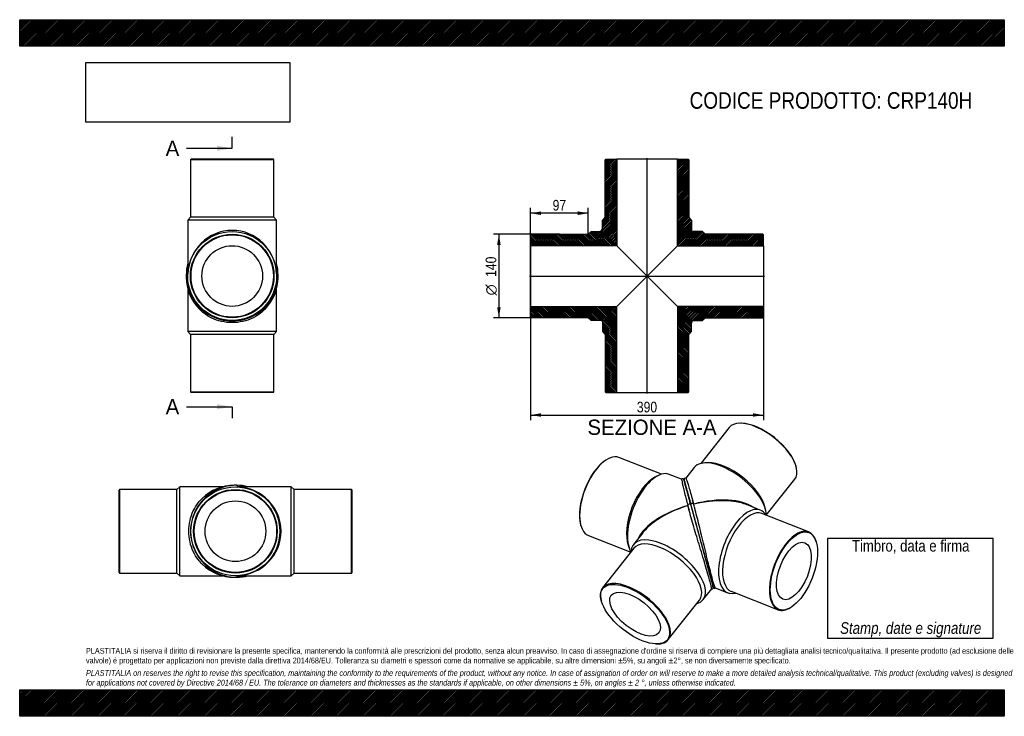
# Model space of a CAD drawing. Header units: millimetres. Extents: x 0 to 1650, y 0 to 1167.
import ezdxf
from ezdxf.enums import TextEntityAlignment as Align
from ezdxf.lldxf.tags import DXFTag

# ---------------------------------------------------------------- set-up
doc = ezdxf.new("R2010")
doc.units = ezdxf.units.MM
doc.header["$LTSCALE"] = 5.555556
for name, color, linetype in [('CRP140H', 7, 'Continuous'), ('CRP140H_MIR', 7, 'Continuous'), ('Default', 7, 'Continuous'), ('DV4_Default', 7, 'Continuous')]:
    doc.layers.add(name, color=color, linetype=linetype)
doc.styles.add('SEACAD_Arial_Narrow', font='ARIALN.TTF')
doc.styles.add('SEACAD_Solid_Edge_ANSI', font='seans.ttf')
doc.styles.add('SEACAD_Solid_Edge_ANSI1_Symbols', font='semeca1.ttf')
tags = doc.linetypes.add('CENTER2', pattern=[28.575, 19.05, -3.175, 3.175, -3.175]).pattern_tags.tags
tags[10:11] = [DXFTag(74, 4), DXFTag(75, 0), DXFTag(340, '0'), DXFTag(46, 0.0), DXFTag(50, 0.0), DXFTag(44, 0.0), DXFTag(45, 0.0)]
tags[8:9] = [DXFTag(74, 4), DXFTag(75, 0), DXFTag(340, '0'), DXFTag(46, 0.0), DXFTag(50, 0.0), DXFTag(44, 0.0), DXFTag(45, 0.0)]
tags[6:7] = [DXFTag(74, 4), DXFTag(75, 0), DXFTag(340, '0'), DXFTag(46, 0.0), DXFTag(50, 0.0), DXFTag(44, 0.0), DXFTag(45, 0.0)]
tags[4:5] = [DXFTag(74, 4), DXFTag(75, 0), DXFTag(340, '0'), DXFTag(46, 0.0), DXFTag(50, 0.0), DXFTag(44, 0.0), DXFTag(45, 0.0)]
doc.dimstyles.new('Plastitalia', dxfattribs={"dimtxt": 17.777778, "dimasz": 17.777778, "dimexe": 8.888889, "dimexo": 0, "dimgap": 4.444444, "dimtad": 1, "dimdec": 0, "dimtxsty": 'SEACAD_Arial_Narrow', "dimblk1": '_SE_FILLED', "dimblk2": '_SE_FILLED', "dimsah": 1, "dimcen": 8.888889, "dimadec": 0, "dimazin": 0, "dimtfac": 0.7, "dimtdec": 1, "dimtmove": 0, "dimatfit": 3, "dimfxl": 1, "dimtolj": 1, "dimarcsym": 0})
picture_1 = doc.add_image_def('image1.jpg', size_in_pixel=(4302, 1260))

# ---------------------------------------------------------------- blocks, each defined once
blk = doc.blocks.new('SE')
at = {"layer": 'CRP140H', "color": 7, "linetype": 'Continuous'}
for p, q in [((281.6, 716.1), (281.6, 644.4)), ((430.6, 644.4), (430.6, 716.1)), ((430.6, 644.4), (281.6, 644.4)), ((281.6, 644.4), (286.1, 639.4)), ((426.1, 639.4), (430.6, 644.4)), ((426.1, 639.4), (286.1, 639.4)), ((286.1, 639.4), (286.1, 543.4)), ((426.1, 543.4), (426.1, 639.4)), ((286.1, 543.4), (426.1, 543.4)), ((286.1, 543.4), (287.1, 542.4)), ((425.1, 542.4), (287.1, 542.4)), ((425.1, 542.4), (426.1, 543.4))]:
    blk.add_line(p, q, dxfattribs=at)
for centre, start, end in [((356.1, 736.2), 177.7794, 180.4632), ((356.1, 735.6), 180.0032, 224.3538), ((356.1, 735.6), 315.605, 359.9945), ((356.1, 736.2), 359.5368, 2.115)]:
    blk.add_arc(centre, 77, start, end, dxfattribs=at)
for centre, major_axis, start_param, end_param in [((281.6, 735.6), (2.5, 0), 2.987952, 3.143497), ((430.6, 735.6), (-2.5, 0), 3.139689, 3.3169)]:
    blk.add_ellipse(centre, major_axis=major_axis, ratio=0.707107, start_param=start_param, end_param=end_param, dxfattribs=at)
blk.add_open_spline([(430.5, 739.8), (430.6, 739), (430.6, 738.2), (430.6, 737.4)], degree=3, dxfattribs=at)
blk.add_open_spline([(411.1, 681.7), (408.8, 679.4), (406.3, 677.1), (399.6, 672), (395.1, 669.2), (385.1, 664.5), (379.7, 662.6), (368.2, 660), (362.1, 659.3), (350, 659.3), (343.9, 660), (332.5, 662.6), (327, 664.5), (317.1, 669.2), (312.6, 672), (305.8, 677.1), (303.3, 679.4), (301.1, 681.7)], degree=3, knots=[0.2701766, 0.2701766, 0.2701766, 0.2701766, 0.3125, 0.3125, 0.375, 0.375, 0.4375, 0.4375, 0.5, 0.5, 0.5625, 0.5625, 0.625, 0.625, 0.6875, 0.6875, 0.7297804, 0.7297804, 0.7297804, 0.7297804], dxfattribs=at)
at = {"layer": 'CRP140H_MIR', "color": 7, "linetype": 'Continuous'}
for p, q in [((287.1, 932.9), (286.1, 931.9)), ((426.1, 931.9), (286.1, 931.9)), ((286.1, 931.9), (286.1, 835.9)), ((425.1, 932.9), (287.1, 932.9)), ((426.1, 931.9), (425.1, 932.9)), ((426.1, 835.9), (426.1, 931.9)), ((286.1, 835.9), (281.6, 830.9)), ((430.6, 830.9), (281.6, 830.9)), ((281.6, 830.9), (281.6, 744.4)), ((426.1, 835.9), (286.1, 835.9)), ((430.6, 830.9), (426.1, 835.9)), ((430.6, 744.4), (430.6, 830.9)), ((281.7, 740.8), (281.7, 740.9)), ((281.7, 740.9), (281.7, 740.9)), ((430.5, 740.9), (430.5, 740.8)), ((430.5, 740.9), (430.5, 740.9))]:
    blk.add_line(p, q, dxfattribs=at)
for radius in [74.5, 70, 69, 50.8]:
    blk.add_circle((356.1, 737.4), radius, dxfattribs=at)
for centre, radius, start, end in [((356.9, 739.1), 77.8, 165.4561, 180.0173), ((355.2, 739.1), 77.8, 359.9868, 14.5298), ((356.1, 739.1), 77, 179.9983, 0.0017)]:
    blk.add_arc(centre, radius, start, end, dxfattribs=at)
for centre, major_axis, ratio, start_param, end_param in [((356.1, 737.4), (0, -76.5), 0.973856, 1.617629, 4.665556), ((281.6, 739.1), (2.5, 0), 0.707107, 1.537678, 3.139691), ((430.6, 739.1), (-2.5, 0), 0.707107, 3.143494, 4.745508)]:
    blk.add_ellipse(centre, major_axis=major_axis, ratio=ratio, start_param=start_param, end_param=end_param, dxfattribs=at)
for points in [[(281.6, 744.4), (281.6, 743.3), (281.6, 742.1), (281.7, 740.9)], [(430.5, 740.9), (430.6, 742.1), (430.6, 743.3), (430.6, 744.4)]]:
    blk.add_open_spline(points, degree=3, dxfattribs=at)
blk = doc.blocks.new('SE1')
at = {"layer": 'CRP140H', "color": 7, "linetype": 'Continuous'}
for p, q in [((167.5, 379.9), (166.5, 378.9)), ((167.5, 379.9), (167.5, 239.9)), ((263.5, 379.9), (167.5, 379.9)), ((268.5, 384.4), (263.5, 379.9)), ((263.5, 239.9), (263.5, 379.9)), ((268.5, 235.4), (268.5, 384.4)), ((340.3, 384.4), (268.5, 384.4)), ((166.5, 240.9), (166.5, 378.9)), ((166.5, 240.9), (167.5, 239.9)), ((167.5, 239.9), (263.5, 239.9)), ((263.5, 239.9), (268.5, 235.4)), ((268.5, 235.4), (340.3, 235.4))]:
    blk.add_line(p, q, dxfattribs=at)
for centre, start, end in [((359.7, 309.9), 90.0032, 134.3538), ((360.3, 309.9), 87.7794, 90.4632), ((359.7, 309.9), 225.605, 269.9945), ((360.3, 309.9), 269.5368, 272.115)]:
    blk.add_arc(centre, 77, start, end, dxfattribs=at)
for centre, major_axis, start_param, end_param in [((359.7, 384.4), (0, -2.5), 2.987952, 3.143497), ((359.7, 235.4), (0, 2.5), 3.139689, 3.3169)]:
    blk.add_ellipse(centre, major_axis=major_axis, ratio=0.707107, start_param=start_param, end_param=end_param, dxfattribs=at)
blk.add_open_spline([(305.8, 254.9), (303.5, 257.2), (301.3, 259.7), (296.1, 266.4), (293.3, 270.9), (288.6, 280.9), (286.7, 286.3), (284.1, 297.8), (283.4, 303.9), (283.4, 316), (284.1, 322.1), (286.7, 333.5), (288.6, 339), (293.3, 348.9), (296.1, 353.4), (301.3, 360.2), (303.5, 362.7), (305.8, 364.9)], degree=3, knots=[0.2701766, 0.2701766, 0.2701766, 0.2701766, 0.3125, 0.3125, 0.375, 0.375, 0.4375, 0.4375, 0.5, 0.5, 0.5625, 0.5625, 0.625, 0.625, 0.6875, 0.6875, 0.7297804, 0.7297804, 0.7297804, 0.7297804], dxfattribs=at)
blk.add_open_spline([(363.9, 235.5), (363.1, 235.4), (362.3, 235.4), (361.5, 235.4)], degree=3, dxfattribs=at)
at = {"layer": 'CRP140H_MIR', "color": 7, "linetype": 'Continuous'}
for p, q in [((365, 384.3), (365, 384.3)), ((365, 384.3), (365.1, 384.3)), ((455, 384.4), (368.6, 384.4)), ((455, 235.4), (455, 384.4)), ((460, 379.9), (455, 384.4)), ((460, 239.9), (460, 379.9)), ((556, 379.9), (460, 379.9)), ((556, 239.9), (556, 379.9)), ((557, 378.9), (556, 379.9)), ((557, 240.9), (557, 378.9)), ((365, 235.5), (365, 235.5)), ((365.1, 235.5), (365, 235.5)), ((368.6, 235.4), (455, 235.4)), ((455, 235.4), (460, 239.9)), ((460, 239.9), (556, 239.9)), ((556, 239.9), (557, 240.9))]:
    blk.add_line(p, q, dxfattribs=at)
for radius in [74.5, 70, 69, 50.8]:
    blk.add_circle((361.5, 309.9), radius, dxfattribs=at)
for centre, radius, start, end in [((363.3, 309.9), 77, 89.9983, 270.0017), ((363.3, 309.1), 77.8, 75.4561, 90.0173), ((363.3, 310.8), 77.8, 269.9868, 284.5298)]:
    blk.add_arc(centre, radius, start, end, dxfattribs=at)
for centre, major_axis, ratio, start_param, end_param in [((363.3, 384.4), (0, -2.5), 0.707107, 1.537678, 3.139691), ((361.5, 309.9), (-76.5, 0), 0.973856, 1.617629, 4.665556), ((363.3, 235.4), (0, 2.5), 0.707107, 3.143494, 4.745508)]:
    blk.add_ellipse(centre, major_axis=major_axis, ratio=ratio, start_param=start_param, end_param=end_param, dxfattribs=at)
for points in [[(368.6, 384.4), (367.4, 384.4), (366.2, 384.4), (365.1, 384.3)], [(365.1, 235.5), (366.2, 235.4), (367.4, 235.4), (368.6, 235.4)]]:
    blk.add_open_spline(points, degree=3, dxfattribs=at)
blk = doc.blocks.new('SE2')
at = {"layer": 'CRP140H', "color": 7, "linetype": 'Continuous'}
for p, q in [((983.1, 429.6), (982.2, 429)), ((1075.4, 405.4), (1004, 433.4)), ((1068.8, 402.7), (1064.2, 400.3)), ((1109.3, 397), (1088.3, 405.2)), ((1119.8, 352.7), (1119.7, 352.7)), ((939.9, 321), (940.2, 319.9)), ((953, 303), (1024.3, 275.1)), ((1044.2, 307.5), (1028.5, 287.7)), ((1029.3, 281.5), (976.9, 215.1)), ((1019.7, 286.4), (1021.4, 281.5)), ((1145.5, 195.4), (1159.6, 213.2)), ((974.5, 194.3), (974.8, 193.3)), ((1086.8, 128.4), (1139.2, 194.7)), ((1066.1, 121.2), (1067.1, 121.2))]:
    blk.add_line(p, q, dxfattribs=at)
blk.add_arc((9873, 2617.1), 9035.8, 195.24103, 195.36917, dxfattribs=at)
for centre, major_axis, ratio, start_param, end_param in [((978.5, 368.2), (-25.5, -65.2), 0.47604, 3.141593, 6.283185), ((977.7, 368.5), (25.1, 64.3), 0.47604, 0.571993, 2.569599), ((1061.2, 335.8), (-27.1, -69.4), 0.47604, 3.141593, 5.931336), ((1057.1, 337.4), (-25.5, -65.2), 0.47604, 3.650448, 5.77433), ((1137.8, 305.9), (16.5, -61), 0.001558, 2.491651, 3.789783), ((1137.8, 305.9), (103.4, 26.6), 0.468481, 1.624651, 2.783343), ((1137.8, 305.9), (102.7, 29.2), 0.468493, 1.612869, 2.389849), ((1122.1, 353.4), (2.41, 0.65), 0.671516, 0.002303, 3.177015), ((1137.8, 305.9), (102.7, 29.2), 0.468493, -3.893336, -3.717395), ((1087, 241.6), (58.5, -46.2), 0.473626, 0, 3.490937), ((1084.3, 238.1), (54.9, -43.4), 0.473626, 0, 3.141593), ((1031.9, 171.8), (-54.9, 43.4), 0.473626, 0, 0.567788), ((1031.9, 171.8), (-54.9, 43.4), 0.473626, 2.573805, 6.283185), ((1087, 241.6), (58.5, -46.2), 0.473626, 5.933841, 6.283185)]:
    blk.add_ellipse(centre, major_axis=major_axis, ratio=ratio, start_param=start_param, end_param=end_param, dxfattribs=at)
for major_axis in [(54.2, -42.8), (39.9, -31.5)]:
    blk.add_ellipse((1031.3, 171.1), major_axis=major_axis, ratio=0.473626, dxfattribs=at)
for points, degree, knots in [([(1114.2, 392.5), (1114.1, 393), (1113.8, 393.9), (1113.5, 394.9), (1113.4, 395.6), (1113.1, 396.3), (1112.6, 397), (1112.1, 397.4), (1111.7, 397.6), (1111.3, 397.7), (1110.9, 397.7), (1110.5, 397.6), (1110, 397.5), (1109.5, 397.2), (1109.3, 397), (1109.2, 396.9)], 3, [0.8620505, 0.8620505, 0.8620505, 0.8620505, 0.8843599, 0.9071196, 0.9305925, 0.9521558, 0.9666284, 0.9797033, 0.9854885, 0.9879018, 0.9900691, 0.9920804, 0.9944248, 0.99911, 1, 1, 1, 1]), ([(1109.3, 397), (1109.2, 397), (1109.2, 396.8), (1109.3, 395.7), (1109.5, 394.4), (1110.3, 390.8), (1110.8, 388.4), (1112, 383.1), (1112.7, 380), (1114.4, 373.2), (1115.3, 369.5), (1116.9, 363.5), (1117.4, 361.5), (1118, 359.3)], 3, [0.6574177, 0.6574177, 0.6574177, 0.6574177, 0.6875, 0.6875, 0.75, 0.75, 0.8125, 0.8125, 0.875, 0.875, 0.9375, 0.9375, 0.9686445, 0.9686445, 0.9686445, 0.9686445]), ([(1124.5, 354.1), (1123.9, 356.4), (1123.3, 358.6), (1122.2, 362.9), (1121.6, 364.9), (1120.6, 368.9), (1120.1, 370.7), (1119.3, 373.4), (1119.1, 374.3), (1118.6, 376), (1118.4, 376.8), (1117.3, 380.9), (1116.6, 383.7), (1115.6, 387.4), (1115.3, 388.5), (1114.7, 390.6), (1114.5, 391.5), (1114.1, 393), (1113.9, 393.7), (1113.6, 394.8), (1113.5, 395.2), (1113.4, 395.6), (1113.4, 395.7), (1113.4, 395.8), (1113.4, 395.8), (1113.4, 395.8), (1113.4, 395.7), (1113.5, 395.5), (1113.5, 395.4), (1113.6, 395), (1113.7, 394.8), (1113.8, 394.2), (1113.9, 393.9), (1114.2, 392.8), (1114.5, 391.9), (1114.9, 390.2), (1115.1, 389.6), (1115.5, 388.3), (1115.7, 387.6), (1116.1, 386.1), (1116.3, 385.3), (1116.7, 383.6), (1117, 382.8), (1117.5, 380.9), (1117.8, 379.9), (1118.3, 377.9), (1118.6, 376.9), (1119.2, 374.7), (1119.5, 373.6), (1120.1, 371.3), (1120.4, 370.1), (1121.1, 367.7), (1121.4, 366.5), (1122.1, 364), (1122.5, 362.7), (1123.2, 360.1), (1123.5, 358.8), (1124.2, 356.5), (1124.4, 355.5), (1124.7, 354.5)], 3, [0, 0, 0, 0, 0.03125, 0.03125, 0.0625, 0.0625, 0.09375, 0.09375, 0.109375, 0.109375, 0.125, 0.125, 0.1875, 0.1875, 0.21875, 0.21875, 0.25, 0.25, 0.28125, 0.28125, 0.3125, 0.3125, 0.328125, 0.328125, 0.34375, 0.34375, 0.359375, 0.359375, 0.375, 0.375, 0.390625, 0.390625, 0.40625, 0.40625, 0.4375, 0.4375, 0.453125, 0.453125, 0.46875, 0.46875, 0.484375, 0.484375, 0.5, 0.5, 0.515625, 0.515625, 0.53125, 0.53125, 0.546875, 0.546875, 0.5625, 0.5625, 0.578125, 0.578125, 0.59375, 0.59375, 0.609375, 0.609375, 0.6208058, 0.6208058, 0.6208058, 0.6208058]), ([(1159.5, 213.2), (1159.6, 213.3), (1159.6, 213.5), (1159.5, 214.6), (1159.2, 216.2), (1158.1, 220.9), (1157.2, 224.1), (1155.1, 232), (1153.8, 236.6), (1150.8, 246.8), (1149.2, 252.3), (1145.8, 263.6), (1144.1, 269.4), (1140.6, 281), (1138.8, 286.8), (1135.4, 298.1), (1133.7, 303.7), (1130.5, 314.5), (1129, 319.8), (1126.1, 329.9), (1124.7, 334.8), (1122.1, 344.1), (1120.9, 348.5), (1119.8, 352.7)], 3, [0.347599, 0.347599, 0.347599, 0.347599, 0.375, 0.375, 0.4375, 0.4375, 0.5, 0.5, 0.5625, 0.5625, 0.625, 0.625, 0.6875, 0.6875, 0.75, 0.75, 0.8125, 0.8125, 0.875, 0.875, 0.9375, 0.9375, 1, 1, 1, 1]), ([(1124.5, 354.1), (1125.2, 351.5), (1126, 348.9), (1126.7, 346.2), (1127.4, 343.4), (1129, 337.7), (1130.6, 331.7), (1132.2, 325.7), (1133.9, 319.4), (1134.8, 316.2), (1135.7, 313), (1136.5, 309.8), (1137.4, 306.6)], 2, [0, 0, 0, 0.125, 0.125, 0.25, 0.25, 0.5, 0.5, 0.75, 0.75, 0.875, 0.875, 1, 1, 1]), ([(1137.4, 306.6), (1138.6, 302.1), (1139.8, 297.7), (1141, 293.2), (1142.2, 288.8), (1143.4, 284.4), (1144.6, 280), (1145.8, 275.7), (1146.9, 271.5)], 2, [0, 0, 0, 0.25, 0.25, 0.5, 0.5, 0.75, 0.75, 1, 1, 1]), ([(1146.9, 271.5), (1148.1, 267.4), (1149.1, 263.4), (1150.2, 259.4), (1151.2, 255.7), (1152.3, 251.9), (1153.2, 248.4), (1154.2, 245), (1155, 241.8)], 2, [0, 0, 0, 0.25, 0.25, 0.5, 0.5, 0.75, 0.75, 1, 1, 1]), ([(1159.5, 213.2), (1159.6, 213.2), (1159.9, 213.2), (1160.3, 213.3), (1160.7, 213.5), (1161, 213.6), (1161.3, 213.9), (1161.9, 214.6), (1162.1, 215.8), (1161.8, 217), (1161.5, 218.2), (1161.2, 219.2), (1161.1, 219.6)], 3, [0, 0, 0, 0, 0.0046669, 0.0093354, 0.0127908, 0.0166494, 0.0211695, 0.0328605, 0.097901, 0.1666677, 0.2356246, 0.2806612, 0.2806612, 0.2806612, 0.2806612])]:
    blk.add_open_spline(points, degree=degree, knots=knots, dxfattribs=at)
for points in [[(1118, 359.5), (1118.2, 358.8), (1118.7, 356.6), (1119.7, 353.2)], [(1119.7, 353.2), (1120.7, 349.3), (1121.4, 346.8), (1121.7, 345.7)]]:
    blk.add_open_spline(points, degree=3, dxfattribs=at)
at = {"layer": 'CRP140H_MIR', "color": 7, "linetype": 'Continuous'}
for p, q in [((1189, 483.7), (1141.3, 423.3)), ((1209.7, 490.8), (1208.6, 490.9)), ((1130.3, 416.6), (1116.3, 398.9)), ((1153.4, 424.5), (1148.2, 424.3)), ((1301.3, 417.7), (1301, 418.7)), ((1251.2, 336.6), (1298.9, 396.9)), ((1241.1, 345.4), (1217.7, 354.6)), ((1250.5, 343.5), (1249.5, 348.6)), ((1322.1, 308.9), (1243.5, 339.6)), ((1335.1, 290.9), (1334.9, 291.9)), ((1165.7, 214.9), (1186.8, 206.7)), ((1192.5, 209.3), (1271.1, 178.5)), ((1292, 182.3), (1292.9, 182.8))]:
    blk.add_line(p, q, dxfattribs=at)
blk.add_arc((8435.3, 2228.9), 7546.6, 195.26674, 195.42016, dxfattribs=at)
for centre, major_axis, ratio, start_param, end_param in [((1243.9, 440.3), (54.9, -43.4), 0.473626, 0, 3.141593), ((1244.5, 441), (-54.2, 42.8), 0.473626, 3.70938, 5.715398), ((1188.8, 370.5), (58.5, -46.2), 0.473626, 0.349344, 3.141593), ((1191.5, 373.9), (54.9, -43.4), 0.473626, 0.50521, 2.636383), ((1137.8, 305.9), (-102.7, -29.2), 0.468493, 3.49954, 4.660796), ((1137.8, 305.9), (-103.4, -26.6), 0.468481, 3.840492, 4.672578), ((1127, 354.8), (2.41, 0.65), 0.671516, -0.030815, 3.143896), ((1213.9, 276), (27.1, 69.4), 0.47604, 0, 3.490937), ((1137.8, 305.9), (-103.4, -26.6), 0.468481, 3.717347, 3.840492), ((1218, 274.4), (25.5, 65.2), 0.47604, 0, 3.141593), ((1213.9, 276), (27.1, 69.4), 0.47604, 5.933841, 6.283185), ((1296.6, 243.7), (-25.5, -65.2), 0.47604, 2.569599, 6.283185), ((1296.6, 243.7), (-25.5, -65.2), 0.47604, 0, 0.571993)]:
    blk.add_ellipse(centre, major_axis=major_axis, ratio=ratio, start_param=start_param, end_param=end_param, dxfattribs=at)
for major_axis in [(25.1, 64.3), (18.5, 47.3)]:
    blk.add_ellipse((1297.4, 243.4), major_axis=major_axis, ratio=0.47604, dxfattribs=at)
for points, knots in [([(1116.4, 398.9), (1116.3, 398.9), (1116, 399), (1115.4, 399), (1114.9, 398.8), (1114.5, 398.6), (1114.2, 398.5), (1113.9, 398.2), (1113.6, 397.8), (1113.4, 397.2), (1113.3, 396.4), (1113.4, 395.8), (1113.6, 395), (1113.9, 393.9), (1114.3, 392.5), (1114.7, 391), (1115.1, 389.3), (1115.9, 386.7), (1116.9, 382.7), (1118.1, 378.3), (1119.1, 374.7), (1119.8, 372.1), (1120.6, 368.9), (1121.7, 364.9), (1123, 360), (1123.9, 356.7), (1124.5, 354.5)], [0, 0, 0, 0, 0.001915, 0.010875, 0.015282, 0.019031, 0.022733, 0.02638, 0.033905, 0.052191, 0.075173, 0.126349, 0.1833, 0.237447, 0.28867, 0.337162, 0.385189, 0.433274, 0.54475, 0.652658, 0.689103, 0.733253, 0.786211, 0.848169, 0.919297, 1, 1, 1, 1]), ([(1116.3, 398.9), (1116.4, 398.9), (1116.5, 398.7), (1116.9, 397.8), (1117.3, 396.5), (1118.5, 393), (1119.2, 390.7), (1120.9, 385.5), (1121.8, 382.4), (1123.7, 375.7), (1124.8, 372), (1127, 364.1), (1128.2, 359.9), (1129.4, 355.4)], [0.6567231, 0.6567231, 0.6567231, 0.6567231, 0.6875, 0.6875, 0.75, 0.75, 0.8125, 0.8125, 0.875, 0.875, 0.9375, 0.9375, 1, 1, 1, 1]), ([(1124.5, 354.5), (1125.1, 352.3), (1126.1, 348.7), (1127.7, 342.7), (1129.1, 337.5), (1130.4, 332.8), (1131.5, 328.8), (1132.4, 325.2), (1133.4, 321.8), (1134.8, 316.3), (1136.9, 308.6), (1139.7, 298.5), (1142.3, 289), (1144.6, 280.3), (1146.8, 272.4), (1148.9, 264.6), (1151, 256.9), (1153, 249.5), (1154.9, 242.5), (1156.7, 236.1), (1158.2, 230.4), (1159.5, 225.5), (1160.5, 222), (1161.2, 219.6), (1161.6, 217.9), (1162, 216.6), (1162.4, 215.7), (1162.7, 215.2), (1163, 215), (1163.4, 214.7), (1163.8, 214.6), (1164.2, 214.5), (1164.6, 214.5), (1165, 214.6), (1165.4, 214.7), (1165.7, 214.9), (1165.8, 214.9), (1165.8, 214.9)], [0, 0, 0, 0, 0.044627, 0.084562, 0.119582, 0.149557, 0.174423, 0.195159, 0.215771, 0.236662, 0.293524, 0.350965, 0.408252, 0.451175, 0.493964, 0.536655, 0.579219, 0.621619, 0.66393, 0.706072, 0.748224, 0.790291, 0.832671, 0.861671, 0.891453, 0.921165, 0.962204, 0.971778, 0.979928, 0.986051, 0.988493, 0.990617, 0.992538, 0.994801, 0.997687, 0.99933, 1, 1, 1, 1]), ([(1124.5, 354.1), (1124.6, 353.8), (1124.8, 353.2), (1125, 352.4), (1125.3, 351.5), (1125.5, 350.6), (1125.7, 349.7), (1126.1, 348.4), (1126.6, 346.3), (1127.6, 342.7), (1129, 337.7), (1130.2, 333.2), (1131.4, 328.9), (1132.2, 325.8), (1133.3, 321.7), (1134.1, 318.7), (1134.9, 315.8), (1135.4, 314), (1135.9, 312.2), (1136.4, 310.3), (1136.9, 308.4), (1137.2, 307.2), (1137.4, 306.6)], [0, 0, 0, 0, 0.020778, 0.041592, 0.06244, 0.083322, 0.104235, 0.125177, 0.173484, 0.250152, 0.375049, 0.500191, 0.537404, 0.642947, 0.692484, 0.785832, 0.821778, 0.857634, 0.893392, 0.929044, 0.964583, 1, 1, 1, 1]), ([(1165.7, 214.9), (1165.6, 214.9), (1165.5, 215.1), (1165, 216.1), (1164.5, 217.6), (1163, 222.3), (1162.1, 225.4), (1159.9, 233.3), (1158.7, 238), (1156.1, 248.2), (1154.7, 253.8), (1151.9, 265.2), (1150.5, 271.1), (1147.6, 282.9), (1146.2, 288.8), (1143.4, 300.3), (1142, 306), (1139.3, 316.9), (1138, 322.2), (1135.4, 332.4), (1134.2, 337.3), (1132.4, 344.1), (1131.9, 346.1), (1131.4, 348)], [0.3482657, 0.3482657, 0.3482657, 0.3482657, 0.375, 0.375, 0.4375, 0.4375, 0.5, 0.5, 0.5625, 0.5625, 0.625, 0.625, 0.6875, 0.6875, 0.75, 0.75, 0.8125, 0.8125, 0.875, 0.875, 0.9375, 0.9375, 0.96494, 0.96494, 0.96494, 0.96494]), ([(1137.4, 306.6), (1137.5, 306.4), (1137.5, 306.2), (1139.1, 300.2), (1140.7, 294.3), (1143.9, 282.7), (1145.4, 277), (1146.9, 271.5)], [0, 0, 0, 0, 0.01472, 0.01472, 0.50736, 0.50736, 1, 1, 1, 1]), ([(1146.9, 271.5), (1148.4, 266), (1149.9, 260.7), (1152.6, 250.7), (1153.9, 246), (1155, 241.8)], [0, 0, 0, 0, 0.5, 0.5, 1, 1, 1, 1]), ([(1160.3, 222.3), (1160.9, 220.1), (1161.4, 218.5), (1161.9, 216.6), (1162.1, 216.2), (1162, 216.4)], [0, 0, 0, 0, 0.5, 0.5, 1, 1, 1, 1])]:
    blk.add_open_spline(points, degree=3, knots=knots, dxfattribs=at)
for points in [[(1129.2, 355.7), (1128.2, 359.4), (1127.7, 361.5), (1127.5, 362.1)], [(1131.3, 348.2), (1131.2, 348.6), (1130.5, 351.1), (1129.2, 355.7)]]:
    blk.add_open_spline(points, degree=3, dxfattribs=at)
blk = doc.blocks.new('SE4')
at = {"color": 7, "linetype": 'Continuous', "style": 'SEACAD_Solid_Edge_ANSI'}
blk.add_text('A', height=25.6, dxfattribs=at).set_placement((244.6, 964.1), align=Align.TOP_LEFT)
blk = doc.blocks.new('SE5')
at = {"color": 7, "linetype": 'Continuous', "style": 'SEACAD_Solid_Edge_ANSI'}
blk.add_text('A', height=25.6, dxfattribs=at).set_placement((244.6, 531.2), align=Align.TOP_LEFT)
blk = doc.blocks.new('SEANNOT_GROUP')
at = {"linetype": 'Continuous'}
blk.add_hatch(color=7, dxfattribs=at).paths.add_polyline_path([(330.5, 947.1), (356.1, 951.3), (330.5, 955.6)])
at = {"color": 7, "linetype": 'Continuous'}
blk.add_lwpolyline([(279.4, 951.3), (356.1, 951.3)], dxfattribs=at)
blk = doc.blocks.new('SEANNOT_GROUP1')
at = {"linetype": 'Continuous'}
blk.add_hatch(color=7, dxfattribs=at).paths.add_polyline_path([(330.5, 514.2), (356.1, 518.4), (330.5, 522.7)])
at = {"color": 7, "linetype": 'Continuous'}
blk.add_lwpolyline([(279.4, 518.4), (356.1, 518.4)], dxfattribs=at)
blk = doc.blocks.new('SE3')
at = {"layer": 'Default', "color": 7, "linetype": 'CENTER2'}
for p, q in [((356.1, 951.3), (356.1, 970.5)), ((356.1, 518.4), (356.1, 499.3))]:
    blk.add_line(p, q, dxfattribs=at)
at = {"layer": 'Default', "color": 7, "linetype": 'CENTER2', "const_width": 0.0001}
blk.add_lwpolyline([(356.1, 951.3), (356.1, 518.4)], dxfattribs=at)
at = {"layer": 'Default'}
for name in ['SE4', 'SEANNOT_GROUP', 'SE5', 'SEANNOT_GROUP1']:
    blk.add_blockref(name, (0, 0), dxfattribs=at)
blk = doc.blocks.new('SE6')
at = {"layer": 'CRP140H', "linetype": 'Continuous'}
h = blk.add_hatch(dxfattribs=at)
h.set_pattern_fill('LINE', scale=0.629921, angle=135, style=0)
edge = h.paths.add_edge_path()
edge.add_line((855.9, 806.4), (855.9, 788.2))
edge.add_line((855.9, 788.2), (1000.6, 788.2))
edge.add_line((1000.6, 788.2), (976.3, 812.4))
edge.add_spline(control_points=[(976.3, 812.4), (975.1, 813.6), (973.7, 813.3), (972.8, 812.4), (972.6, 812.3), (972.5, 812.1), (972.4, 811.9)], knot_values=[0.75, 0.75, 0.75, 0.75, 1, 1, 1, 1.06428, 1.06428, 1.06428, 1.06428], weights=[0.5, 0.5, 0.666667, 1, 0.914293, 0.839604, 0.775934], degree=3, periodic=0)
edge.add_line((972.4, 811.9), (957.9, 811.9))
edge.add_line((957.9, 811.9), (952.9, 807.4))
edge.add_line((952.9, 807.4), (856.9, 807.4))
edge.add_line((856.9, 807.4), (855.9, 806.4))
h = blk.add_hatch(dxfattribs=at)
h.set_pattern_fill('LINE', scale=0.629921, angle=135, style=0)
edge = h.paths.add_edge_path()
edge.add_line((952.9, 667.4), (957.9, 662.9))
edge.add_line((957.9, 662.9), (974.9, 662.9))
edge.add_arc((974.9, 660.9), 2, 0, 90, ccw=False)
edge.add_line((976.9, 660.9), (976.9, 644.4))
edge.add_line((976.9, 644.4), (981.4, 639.4))
edge.add_line((981.4, 639.4), (981.4, 543.4))
edge.add_line((981.4, 543.4), (982.4, 542.4))
edge.add_line((982.4, 542.4), (1000.6, 542.4))
edge.add_line((1000.6, 542.4), (1000.6, 686.6))
edge.add_line((1000.6, 686.6), (855.9, 686.6))
edge.add_line((855.9, 686.6), (855.9, 668.4))
edge.add_line((855.9, 668.4), (856.9, 667.4))
edge.add_line((856.9, 667.4), (952.9, 667.4))
h = blk.add_hatch(dxfattribs=at)
h.set_pattern_fill('LINE', scale=0.629921, angle=135, style=0)
edge = h.paths.add_edge_path()
edge.add_line((1121.4, 543.4), (1121.4, 639.4))
edge.add_line((1121.4, 639.4), (1125.9, 644.4))
edge.add_line((1125.9, 644.4), (1125.9, 659.3))
edge.add_spline(control_points=[(1125.9, 659.3), (1126.8, 660.2), (1127.1, 661.7), (1125.9, 662.9)], knot_values=[0.75, 0.75, 0.75, 0.75, 1, 1, 1, 1], weights=[1, 0.666667, 0.5, 0.5], degree=3, periodic=0)
edge.add_line((1125.9, 662.9), (1102.2, 686.6))
edge.add_line((1102.2, 686.6), (1102.2, 542.4))
edge.add_line((1102.2, 542.4), (1120.4, 542.4))
edge.add_line((1120.4, 542.4), (1121.4, 543.4))
at = {"layer": 'CRP140H_MIR', "linetype": 'Continuous'}
h = blk.add_hatch(dxfattribs=at)
h.set_pattern_fill('LINE', scale=0.629921, angle=45, style=0)
edge = h.paths.add_edge_path()
edge.add_line((981.4, 931.9), (981.4, 835.9))
edge.add_line((981.4, 835.9), (976.9, 830.9))
edge.add_line((976.9, 830.9), (976.9, 816.4))
edge.add_spline(control_points=[(976.9, 816.4), (976.7, 816.3), (976.5, 816.1), (976.3, 816), (975.4, 815.1), (975.1, 813.6), (976.3, 812.4)], knot_values=[0.75, 0.75, 0.75, 0.75, 0.81428, 0.81428, 0.81428, 1.06428, 1.06428, 1.06428, 1.06428], weights=[0.775934, 0.839604, 0.914293, 1, 0.666667, 0.5, 0.5], degree=3, periodic=0)
edge.add_line((976.3, 812.4), (1000.6, 788.2))
edge.add_line((1000.6, 788.2), (1000.6, 932.9))
edge.add_line((1000.6, 932.9), (982.4, 932.9))
edge.add_line((982.4, 932.9), (981.4, 931.9))
h = blk.add_hatch(dxfattribs=at)
h.set_pattern_fill('LINE', scale=0.629921, angle=45, style=0)
edge = h.paths.add_edge_path()
edge.add_line((1121.4, 931.9), (1120.4, 932.9))
edge.add_line((1120.4, 932.9), (1102.2, 932.9))
edge.add_line((1102.2, 932.9), (1102.2, 788.2))
edge.add_line((1102.2, 788.2), (1246.4, 788.2))
edge.add_line((1246.4, 788.2), (1246.4, 806.4))
edge.add_line((1246.4, 806.4), (1245.4, 807.4))
edge.add_line((1245.4, 807.4), (1149.4, 807.4))
edge.add_line((1149.4, 807.4), (1144.4, 811.9))
edge.add_line((1144.4, 811.9), (1127.9, 811.9))
edge.add_arc((1127.9, 813.9), 2, 180, 270, ccw=False)
edge.add_line((1125.9, 813.9), (1125.9, 830.9))
edge.add_line((1125.9, 830.9), (1121.4, 835.9))
edge.add_line((1121.4, 835.9), (1121.4, 931.9))
h = blk.add_hatch(dxfattribs=at)
h.set_pattern_fill('LINE', scale=0.629921, angle=45, style=0)
edge = h.paths.add_edge_path()
edge.add_line((1246.4, 668.4), (1246.4, 686.6))
edge.add_line((1246.4, 686.6), (1102.2, 686.6))
edge.add_line((1102.2, 686.6), (1125.9, 662.9))
edge.add_spline(control_points=[(1125.9, 662.9), (1127.1, 661.7), (1128.6, 662), (1129.4, 662.9)], knot_values=[0.75, 0.75, 0.75, 0.75, 1, 1, 1, 1], weights=[0.5, 0.5, 0.666667, 1], degree=3, periodic=0)
edge.add_line((1129.4, 662.9), (1144.4, 662.9))
edge.add_line((1144.4, 662.9), (1149.4, 667.4))
edge.add_line((1149.4, 667.4), (1245.4, 667.4))
edge.add_line((1245.4, 667.4), (1246.4, 668.4))
at = {"layer": 'CRP140H', "color": 7, "linetype": 'Continuous'}
for p, q in [((952.9, 807.4), (957.9, 811.9)), ((957.9, 811.9), (972.4, 811.9)), ((976.3, 812.4), (1000.6, 788.2)), ((855.9, 806.4), (856.9, 807.4)), ((855.9, 788.2), (855.9, 806.4)), ((856.9, 807.4), (952.9, 807.4)), ((855.9, 686.6), (855.9, 788.2)), ((1000.6, 788.2), (855.9, 788.2)), ((1051.4, 737.4), (1000.6, 788.2)), ((1000.6, 686.6), (1051.4, 737.4)), ((1051.4, 737.4), (1102.2, 686.6)), ((855.9, 668.4), (855.9, 686.6)), ((855.9, 686.6), (1000.6, 686.6)), ((1000.6, 542.4), (1000.6, 686.6)), ((1102.2, 686.6), (1102.2, 542.4)), ((1102.2, 686.6), (1125.9, 662.9)), ((856.9, 667.4), (855.9, 668.4)), ((952.9, 667.4), (856.9, 667.4)), ((957.9, 662.9), (952.9, 667.4)), ((974.9, 662.9), (957.9, 662.9)), ((976.9, 660.9), (976.9, 644.4)), ((976.9, 644.4), (981.4, 639.4)), ((1121.4, 639.4), (1125.9, 644.4)), ((1125.9, 644.4), (1125.9, 659.3)), ((981.4, 639.4), (981.4, 543.4)), ((1121.4, 543.4), (1121.4, 639.4)), ((982.4, 542.4), (981.4, 543.4)), ((982.4, 542.4), (1000.6, 542.4)), ((1000.6, 542.4), (1102.2, 542.4)), ((1102.2, 542.4), (1120.4, 542.4)), ((1121.4, 543.4), (1120.4, 542.4))]:
    blk.add_line(p, q, dxfattribs=at)
blk.add_arc((974.9, 660.9), 2, 0, 90, dxfattribs=at)
blk.add_rational_spline([(972.4, 811.9), (972.5, 812.1), (972.6, 812.3), (972.8, 812.4), (973.7, 813.3), (975.1, 813.6), (976.3, 812.4)], [0.775933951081, 0.839604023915, 0.914292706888, 1, 0.666666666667, 0.5, 0.5], degree=3, knots=[0, 0, 0, 0, 0.204532, 0.204532, 0.204532, 1, 1, 1, 1], dxfattribs=at)
blk.add_rational_spline([(1125.9, 662.9), (1127.1, 661.7), (1126.8, 660.2), (1125.9, 659.3)], [0.5, 0.5, 0.666666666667, 1], degree=3, dxfattribs=at)
at = {"layer": 'CRP140H_MIR', "color": 7, "linetype": 'Continuous'}
for p, q in [((981.4, 931.9), (982.4, 932.9)), ((981.4, 835.9), (981.4, 931.9)), ((982.4, 932.9), (1000.6, 932.9)), ((1102.2, 932.9), (1000.6, 932.9)), ((1000.6, 932.9), (1000.6, 788.2)), ((1102.2, 932.9), (1120.4, 932.9)), ((1102.2, 788.2), (1102.2, 932.9)), ((1120.4, 932.9), (1121.4, 931.9)), ((1121.4, 931.9), (1121.4, 835.9)), ((976.9, 830.9), (981.4, 835.9)), ((976.9, 816.4), (976.9, 830.9)), ((1121.4, 835.9), (1125.9, 830.9)), ((1125.9, 830.9), (1125.9, 813.9)), ((1000.6, 788.2), (976.3, 812.4)), ((1144.4, 811.9), (1127.9, 811.9)), ((1149.4, 807.4), (1144.4, 811.9)), ((1245.4, 807.4), (1149.4, 807.4)), ((1245.4, 807.4), (1246.4, 806.4)), ((1246.4, 788.2), (1246.4, 806.4)), ((1051.4, 737.4), (1000.6, 788.2)), ((1102.2, 788.2), (1051.4, 737.4)), ((1102.2, 788.2), (1246.4, 788.2)), ((1246.4, 788.2), (1246.4, 686.6)), ((1051.4, 737.4), (1102.2, 686.6)), ((1246.4, 686.6), (1102.2, 686.6)), ((1125.9, 662.9), (1102.2, 686.6)), ((1246.4, 668.4), (1246.4, 686.6)), ((1129.4, 662.9), (1144.4, 662.9)), ((1144.4, 662.9), (1149.4, 667.4)), ((1149.4, 667.4), (1245.4, 667.4)), ((1246.4, 668.4), (1245.4, 667.4))]:
    blk.add_line(p, q, dxfattribs=at)
blk.add_arc((1127.9, 813.9), 2, 180, 270, dxfattribs=at)
blk.add_rational_spline([(976.3, 812.4), (975.1, 813.6), (975.4, 815.1), (976.3, 816), (976.5, 816.1), (976.7, 816.3), (976.9, 816.4)], [0.5, 0.5, 0.666666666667, 1, 0.914292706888, 0.839604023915, 0.775933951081], degree=3, knots=[0, 0, 0, 0, 0.795468, 0.795468, 0.795468, 1, 1, 1, 1], dxfattribs=at)
blk.add_rational_spline([(1129.4, 662.9), (1128.6, 662), (1127.1, 661.7), (1125.9, 662.9)], [1, 0.666666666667, 0.5, 0.5], degree=3, dxfattribs=at)
at = {"layer": 'DV4_Default', "color": 7, "linetype": 'CENTER2'}
for p, q in [((1051.4, 540.6), (1051.4, 934.6)), ((854.2, 737.4), (1248.2, 737.4))]:
    blk.add_line(p, q, dxfattribs=at)
blk = doc.blocks.new('DMBLK39')
at = {"layer": 'Default', "linetype": 'Continuous'}
for points in [[(873.7, 845.6), (855.9, 842.6), (873.7, 839.6)], [(935.1, 845.6), (935.1, 839.6), (952.9, 842.6)]]:
    blk.add_hatch(color=7, dxfattribs=at).paths.add_polyline_path(points)
at = {"layer": 'Default', "color": 7, "linetype": 'Continuous'}
for p, q in [((855.9, 806.4), (855.9, 851.5)), ((952.9, 842.6), (855.9, 842.6)), ((952.9, 807.4), (952.9, 851.5))]:
    blk.add_line(p, q, dxfattribs=at)
at = {"layer": 'Default', "color": 7, "linetype": 'Continuous', "style": 'SEACAD_Arial_Narrow'}
blk.add_text('97', height=17.78, dxfattribs=at).set_placement((893.1, 864.8), align=Align.TOP_LEFT)
blk = doc.blocks.new('_SE_FILLED')
at = {"color": 0}
blk.add_line((0, 0), (-1, 0), dxfattribs=at)
blk.add_solid([(0, 0), (-1, -0.1665), (-1, 0.1665), (0, 0)], dxfattribs=at)
blk = doc.blocks.new('GDimGGroup')
at = {"layer": 'Default', "linetype": 'Continuous'}
for points in [[(800.1, 789.6), (806, 789.6), (803, 807.4)], [(800.1, 685.1), (803, 667.4), (806, 685.1)]]:
    blk.add_hatch(color=7, dxfattribs=at).paths.add_polyline_path(points)
at = {"layer": 'Default', "color": 7, "linetype": 'Continuous'}
for p, q in [((904.9, 807.4), (794.1, 807.4)), ((803, 807.4), (803, 667.4)), ((904.9, 667.4), (794.1, 667.4))]:
    blk.add_line(p, q, dxfattribs=at)
for s, height, style, p in [('140', 17.78, 'SEACAD_Arial_Narrow', (780.8, 735.9)), ('O', 17.8, 'SEACAD_Solid_Edge_ANSI1_Symbols', (780.8, 704.9))]:
    blk.add_text(s, height=height, rotation=90, dxfattribs=dict(at, style=style)).set_placement(p, align=Align.TOP_LEFT)
blk = doc.blocks.new('DMBLK40')
at = {"layer": 'Default', "linetype": 'Continuous'}
for points in [[(873.7, 501.6), (873.7, 507.5), (855.9, 504.6)], [(1228.6, 501.6), (1246.4, 504.6), (1228.6, 507.5)]]:
    blk.add_hatch(color=7, dxfattribs=at).paths.add_polyline_path(points)
at = {"layer": 'Default', "color": 7, "linetype": 'Continuous'}
for p, q in [((855.9, 788.2), (855.9, 495.7)), ((1246.4, 788.2), (1246.4, 495.7)), ((855.9, 504.6), (1246.4, 504.6))]:
    blk.add_line(p, q, dxfattribs=at)
at = {"layer": 'Default', "color": 7, "linetype": 'Continuous', "style": 'SEACAD_Arial_Narrow'}
blk.add_text('390', height=17.78, dxfattribs=at).set_placement((1034.2, 526.8), align=Align.TOP_LEFT)

msp = doc.modelspace()

# ---------------------------------------------------------------- hatches: boundary and pattern name
at = {"layer": 'Default', "linetype": 'Continuous'}
h = msp.add_hatch(dxfattribs=at)
h.set_pattern_fill('LINE', scale=0.629921, angle=45, style=0)
h.paths.add_polyline_path([(1650, 1122.2), (1650, 1166.7), (0, 1166.7), (0, 1122.2)])
for points in [[(1650, 1122.2), (1650, 1166.7), (0, 1166.7), (0, 1122.2)], [(1650, 0), (1650, 44.4), (0, 44.4), (0, 0)]]:
    msp.add_hatch(color=7, dxfattribs=at).paths.add_polyline_path(points)
h = msp.add_hatch(dxfattribs=at)
h.set_pattern_fill('LINE', scale=0.629921, angle=45, style=0)
h.paths.add_polyline_path([(1650, 0), (1650, 44.4), (0, 44.4), (0, 0)])

# ---------------------------------------------------------------- linework, layer by layer
at = {"layer": 'Default', "color": 7, "linetype": 'Continuous'}
for p, q in [((0, 1166.7), (1650, 1166.7)), ((0, 1122.2), (0, 1166.7)), ((1650, 1166.7), (1650, 1122.2)), ((1650, 1122.2), (0, 1122.2)), ((1631.3, 297.7), (1353.5, 297.7)), ((1353.5, 297.7), (1353.5, 131)), ((1631.3, 131), (1631.3, 297.7)), ((1353.5, 131), (1631.3, 131)), ((0, 44.4), (1650, 44.4)), ((0, 0), (0, 44.4)), ((1650, 44.4), (1650, 0)), ((1650, 0), (0, 0))]:
    msp.add_line(p, q, dxfattribs=at)

# ---------------------------------------------------------------- block references
at = {"layer": 'Default'}
for name in ['SE3', 'SE', 'SE6', 'GDimGGroup', 'SE2', 'SE1']:
    msp.add_blockref(name, (0, 0), dxfattribs=at)

# ---------------------------------------------------------------- texts
at = {"layer": 'Default', "color": 7, "linetype": 'Continuous', "style": 'SEACAD_Solid_Edge_ANSI'}
msp.add_text('SEZIONE A-A', height=25.556, dxfattribs=at).set_placement((951.4, 496.9), align=Align.TOP_LEFT)
at = {"layer": 'Default'}
for s, insert, char_height, width, attachment_point in [('{\\fArial Narrow|b0||i0||c0|p34;\\C7;\\H27.77777778;\\W1.;CODICE PRODOTTO: CRP140H}', (1122.6, 1045.3), 27.778, 475.032, 1), ('{\\fArial Narrow|b0||i0||c0|p34;\\C7;\\H19.20679012;\\W1.;\\T1.;Timbro, data e firma}', (1493.1, 283.7), 19.207, 290.819, 5), ('{\\fArial Narrow|b0||i0||c0|p34;\\C7;\\H19.44444444;\\W1.;\\P}{\\fArial Narrow|b0||i1||c0|p34;\\C7;\\H19.44444444;\\W1.;Stamp, date e signature}', (1493.1, 161.1), 19.444, 309.242, 5), ("{\\fArial Narrow|b0||i0||c0|p34;\\C7;\\H9.722222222;\\W1.;PLASTITALIA si riserva il diritto di revisionare la presente specifica, mantenendo la conformità alle prescrizioni del prodotto, senza alcun preavviso. In caso di assegnazione d'ordine si riserva di compiere una più dettagliata analisi tecnico/qualitativa. Il presente prodotto (ad esclusione delle \\P}{\\fArial Narrow|b0||i0||c0|p34;\\C7;\\H9.722222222;\\W1.;valvole) è progettato per applicazioni non previste dalla direttiva 2014/68/EU. Tolleranza su diametri e spessori come da normative se applicabile, su altre dimensioni ±5%, su angoli ±2°, se non diversamente specificato.\\P}{\\fArial Narrow|b0||i0||c0|p34;\\C7;\\H2.777777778;\\W1.;   \\P}{\\fArial Narrow|b0||i1||c0|p34;\\C7;\\H9.722222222;\\W1.;PLASTITALIA on reserves the right to revise this specification, maintaining the conformity to the requirements of the product, without any notice. In case of assignation of order on will reserve to make a more detailed analysis technical/qualitative. This product (excluding valves) is designed \\P}{\\fArial Narrow|b0||i1||c0|p34;\\C7;\\H9.722222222;\\W1.;for applications not covered by Directive 2014/68 / EU. The tolerance on diameters and thicknesses as the standards if applicable, on other dimensions ± 5%, on angles ± 2 °, unless otherwise indicated.\\P}", (111.1, 114.5), 9.7222, 1427.778, 1)]:
    msp.add_mtext(s, dxfattribs=dict(at, insert=insert, char_height=char_height, width=width, attachment_point=attachment_point))

# ---------------------------------------------------------------- dimensions: what is measured, and where the dimension line sits
at = {"layer": 'Default', "color": 7, "linetype": 'Continuous'}
dim = msp.add_linear_dim(base=(855.9, 842.6), p1=(952.9, 807.4), p2=(855.9, 788.2), text='\\A1;<>', dimstyle='Plastitalia', dxfattribs=at)
dim.commit()
dim.dimension.update_dxf_attribs({"geometry": 'DMBLK39', "text_midpoint": (904.4, 842.6), "dimtype": 160})
dim = msp.add_linear_dim(base=(855.9126967, 504.5784563), p1=(855.9126967, 788.1525416), p2=(1246.4126967, 788.1525416), angle=0, text='\\A1;<>', dimstyle='Plastitalia', dxfattribs=at)
dim.commit()
dim.dimension.update_dxf_attribs({"geometry": 'DMBLK40', "text_midpoint": (1051.1626946, 504.5784563), "dimtype": 161})

# ---------------------------------------------------------------- pictures from other files: only their frames are drawn
image = msp.add_image(picture_1, insert=(111.1, 995), size_in_units=(341.4, 100))
image.dxf.flags = 7

doc.saveas('drawing.dxf')
